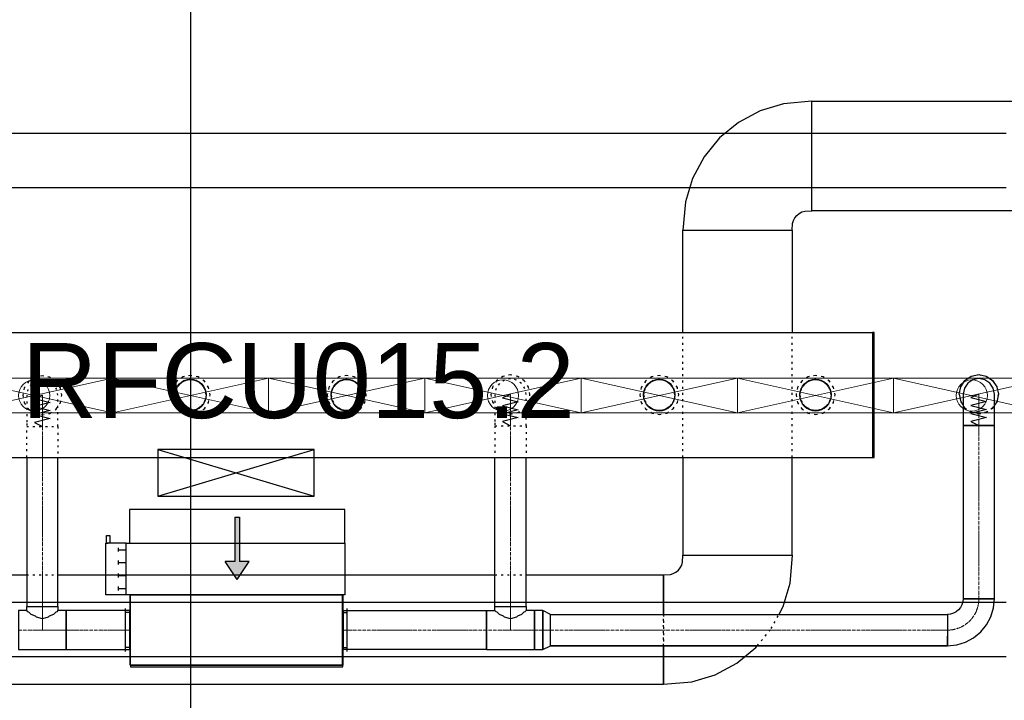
# Model space of a CAD drawing. Header units: centimetres. Extents: x -149939 to 48626, y -46000 to 152985.
# Tile 42 of 256: x -17633 to -11332, y 12051 to 16404. Entities that reach past the tile are written whole.
import ezdxf

# ---------------------------------------------------------------- set-up
doc = ezdxf.new("R2010")
doc.units = ezdxf.units.CM
doc.header["$LTSCALE"] = 50
doc.header["$PDMODE"] = 35
doc.header["$PDSIZE"] = 0.1
for name, pattern in [('01-103-Went PP_poziom-0_5$0$DASHDOT', [25.4, 12.7, -6.35, 0, -6.35]), ('CADVENT_CENTERLINE', [9.9, 7.4, -1, 0.5, -1]), ('CADVENT_HIDDEN', [0.8, 0.25, -0.55]), ('Kondygnacja  -0_5$0$HIDDEN', [9.525, 6.35, -3.175]), ('Kondygnacja  -0_5$0$HIDDEN2', [4.7625, 3.175, -1.5875]), ('Osie rzutów$0$DASHDOT2', [12.7, 6.35, -3.175, 0, -3.175])]:
    doc.linetypes.add(name, pattern=pattern)
doc.layers.get('0').update_dxf_attribs({"color": 8})
doc.layers.get('DEFPOINTS').update_dxf_attribs({"color": 8})
for name, color, linetype in [('01-103-Went PP_poziom-0_5$0$L_Nawiew', 7, 'Continuous'), ('01-103-Went PP_poziom-0_5$0$L_oś symetrii', 7, 'Continuous'), ('bgde-nawiewEXP', 7, 'Continuous'), ('bgde-nawiewHIDDEN', 250, 'Continuous'), ('bgde-wywiewSOL', 5, 'Continuous'), ('Kondygnacja  -0_5$0$ARCH_KONSTR_POWYŻEJ RZUTU', 8, 'Kondygnacja  -0_5$0$HIDDEN'), ('Kondygnacja  -0_5$0$ARCH_KONSTR_POWYŻEJ RZUTU_IST', 8, 'Kondygnacja  -0_5$0$HIDDEN2'), ('Osie rzutów$0$ARCH_INFO_OSIE_IST', 8, 'Osie rzutów$0$DASHDOT2'), ('Osie rzutów$0$ARCH_INFO_OSIE_OPISY_IST', 8, 'Continuous')]:
    doc.layers.add(name, color=color, linetype=linetype)
for name, color, linetype, lineweight in [('bgde-nawiewCEN', 7, 'Continuous', 13), ('bgde_nawiewnik', 11, 'Continuous', 5), ('Kondygnacja  -0_5$0$ARCH_INFO_WYMIARY', 8, 'Continuous', 9), ('RFCU', 6, 'Continuous', 30)]:
    doc.layers.add(name, color=color, linetype=linetype, lineweight=lineweight)
doc.styles.add('Arial', font='ARIAL.TTF')
doc.styles.add('Kondygnacja  -0_5$0$Romans', font='Romans.shx', dxfattribs={"width": 0.7})
doc.dimstyles.new('Kondygnacja  -0_5$0$Wymiary 1-100', dxfattribs={"dimtxt": 12, "dimasz": 10, "dimexe": 5, "dimexo": 0, "dimgap": 4, "dimtad": 1, "dimrnd": 0.5, "dimzin": 12, "dimdsep": 46, "dimtxsty": 'Kondygnacja  -0_5$0$Romans', "dimblk": 'Kondygnacja  -0_5$0$_Oblique', "dimcen": 10, "dimdle": 10, "dimclrt": 55, "dimazin": 0, "dimtfac": 1, "dimtmove": 1, "dimatfit": 3, "dimfxl": 8, "dimfxlon": 1, "dimtolj": 1, "dimtzin": 0, "dimarcsym": 0})

# ---------------------------------------------------------------- blocks, each defined once
blk = doc.blocks.new('Osie rzutów')
at = {"layer": 'Osie rzutów$0$ARCH_INFO_OSIE_IST', "ltscale": 10}
blk.add_line((10460, 12510), (10460, 4623.26), dxfattribs=at)
blk = doc.blocks.new('Kondygnacja  -0_5$0$konstrukcja istniejąca -0.5')
at = {"layer": 'Kondygnacja  -0_5$0$ARCH_KONSTR_POWYŻEJ RZUTU_IST', "ltscale": 10}
for points in [[(9938, 6067.89), (10982, 6067.89)], [(10982, 6032.89), (9938, 6032.89)], [(9938, 5767.89), (10982, 5767.89)], [(10982, 5732.89), (9938, 5732.89)]]:
    blk.add_lwpolyline(points, dxfattribs=at)
blk = doc.blocks.new('Kondygnacja  -0_5$0$_Oblique')
at = {"color": 0, "linetype": 'ByBlock', "lineweight": -2}
blk.add_line((-0.5, -0.5), (0.5, 0.5), dxfattribs=at)
blk = doc.blocks.new('*D212')
at = {"layer": 'DEFPOINTS', "color": 0}
for p in [(-30586.3, 81900), (-30681.1, 12489.5), (9064, 12489.5)]:
    blk.add_point(p, dxfattribs=at)
at = {"layer": 'Kondygnacja  -0_5$0$ARCH_INFO_WYMIARY', "color": 0, "lineweight": -2}
for p, q in [((-30673.1, 81900), (-30686.1, 81900)), ((-30681.1, 81910), (-30681.1, 12479.5)), ((-30673.1, 12489.5), (-30686.1, 12489.5))]:
    blk.add_line(p, q, dxfattribs=at)
at = {"layer": 'Kondygnacja  -0_5$0$ARCH_INFO_WYMIARY', "color": 0, "linetype": 'ByBlock', "lineweight": -2, "xscale": 10, "yscale": 10, "zscale": 10}
for p, rotation in [((-30681.1, 81900), 90), ((-30681.1, 12489.5), 270)]:
    blk.add_blockref('Kondygnacja  -0_5$0$_Oblique', p, dxfattribs=dict(at, rotation=rotation))
at = {"layer": 'Kondygnacja  -0_5$0$ARCH_INFO_WYMIARY', "color": 55, "insert": (-30691.1, 47194.8), "char_height": 12, "attachment_point": 5, "rotation": 90, "style": 'Kondygnacja  -0_5$0$Romans'}
blk.add_mtext('\\A1;69410.5', dxfattribs=at)
blk = doc.blocks.new('*U511')
at = {"linetype": 'Continuous', "lineweight": -3, "extrusion": (0, -1, -2.22045e-16)}
blk.add_ellipse((0, 0, 0), major_axis=(0, 0, -100), ratio=1, start_param=-1.570796, end_param=4.712389, dxfattribs=at)
at = {"layer": '01-103-Went PP_poziom-0_5$0$L_oś symetrii', "linetype": '01-103-Went PP_poziom-0_5$0$DASHDOT', "lineweight": -3}
blk.add_line((0, 0, 0), (0, 0), dxfattribs=at)
blk = doc.blocks.new('A$C066D7839')
at = {"layer": 'bgde_nawiewnik', "color": 7}
for p, q in [((-50, -11.15), (-50, 11.15)), ((-50, 11.15), (50, 11.15)), ((-50, -11.15), (50, 11.15)), ((50, -11.15), (-50, 11.15)), ((50, 11.15), (50, -11.15)), ((50, -11.15), (-50, -11.15))]:
    blk.add_line(p, q, dxfattribs=at)
blk.add_circle((0, 0), 10, dxfattribs=at)
blk = doc.blocks.new('A$C5B3E7367')
at = {"layer": '01-103-Went PP_poziom-0_5$0$L_Nawiew'}
h = blk.add_hatch(color=256, dxfattribs=at)
h.paths.add_polyline_path([(215, 704), (215, 674), (331.7, 674), (331.7, 612.1), (445.9, 689), (331.7, 765.9), (331.7, 704)])
h.paths.add_polyline_path([(48.3, 704), (48.3, 674), (215, 674), (215, 704)])
for p, q in [((215, 1525), (165, 1525)), ((165, 1525), (165, 1505)), ((215, 1400), (215, 1530)), ((545, 1530), (215, 1530)), ((215, 1530), (215, 1515)), ((545, 1400), (545, 1530)), ((165, 1505), (215, 1505)), ((243.8, 1452), (268.8, 1452)), ((256.2, 1452), (256.2, 1400)), ((326.2, 1452), (351.2, 1452)), ((338.8, 1452), (338.8, 1400)), ((408.8, 1452), (433.8, 1452)), ((421.2, 1452), (421.2, 1400)), ((491.2, 1452), (516.2, 1452)), ((503.8, 1452), (503.8, 1400)), ((545, 1400), (215, 1400)), ((215, 1400), (215, 1378)), ((545, 0), (545, 1400)), ((0, 1378), (215, 1378)), ((0, 0), (0, 1378)), ((215, 1378), (215, 0)), ((445.9, 689), (331.7, 765.9)), ((331.7, 704), (331.7, 765.9)), ((48.3, 704), (331.7, 704)), ((48.3, 704), (48.3, 674)), ((48.3, 674), (331.7, 674)), ((445.9, 689), (331.7, 612.1)), ((331.7, 612.1), (331.7, 674)), ((215, 0), (0, 0)), ((215, 0), (545, 0))]:
    blk.add_line(p, q, dxfattribs=at)
blk = doc.blocks.new('A$C53CA46B8')
at = {"layer": 'bgde-wywiewSOL'}
for p, q in [((112.9, 511.1), (-162.1, 511.1)), ((-137.1, 481.1), (-137.1, 511.1)), ((87.9, 481.1), (87.9, 511.1)), ((200.4, 481.1), (-249.6, 481.1)), ((-249.6, 481.1), (-249.6, -878.9)), ((200.4, 481.1), (200.4, -878.9)), ((200.4, -878.9), (-249.6, -878.9)), ((-137.1, -878.9), (-137.1, -908.9)), ((87.9, -878.9), (87.9, -908.9)), ((112.9, -908.9), (-162.1, -908.9))]:
    blk.add_line(p, q, dxfattribs=at)
at = {"layer": '01-103-Went PP_poziom-0_5$0$L_Nawiew'}
blk.add_blockref('A$C5B3E7367', (-794.6, -893.9), dxfattribs=at)
blk = doc.blocks.new('*U509')
at = {"layer": '01-103-Went PP_poziom-0_5$0$L_oś symetrii', "linetype": '01-103-Went PP_poziom-0_5$0$DASHDOT', "lineweight": -3}
blk.add_line((0, 0, 0), (0, 0), dxfattribs=at)

msp = doc.modelspace()

# ---------------------------------------------------------------- linework, layer by layer
at = {"layer": 'bgde-nawiewCEN', "linetype": 'CADVENT_CENTERLINE', "ltscale": 0.06}
for p, q in [((-17488.22, 14001.107), (-17488.22, 14001.581)), ((-17488.22, 13999.981), (-17488.22, 14001.107)), ((-17488.22, 13997.789), (-17488.22, 13999.981)), ((-17488.22, 13994.174), (-17488.22, 13997.789)), ((-17488.22, 13988.781), (-17488.22, 13994.174)), ((-14492.22, 14006.433), (-14492.22, 14006.907)), ((-14492.22, 14005.307), (-14492.22, 14006.433)), ((-14492.22, 14003.115), (-14492.22, 14005.307)), ((-14492.22, 13999.5), (-14492.22, 14003.115)), ((-14492.22, 13994.107), (-14492.22, 13999.5)), ((-14492.22, 13986.582), (-14492.22, 13994.107)), ((-11494.897, 14008.211), (-11494.897, 14008.685)), ((-11494.897, 14007.085), (-11494.897, 14008.211)), ((-11494.897, 14004.893), (-11494.897, 14007.085)), ((-11494.897, 14001.278), (-11494.897, 14004.893)), ((-11494.897, 13995.885), (-11494.897, 14001.278)), ((-11494.897, 13988.359), (-11494.897, 13995.885)), ((-17488.22, 13981.255), (-17488.22, 13988.781)), ((-17488.22, 13971.24), (-17488.22, 13981.255)), ((-17488.22, 13958.381), (-17488.22, 13971.24)), ((-17488.22, 13942.322), (-17488.22, 13958.381)), ((-17488.22, 13922.707), (-17488.22, 13942.322)), ((-14492.22, 13976.567), (-14492.22, 13986.582)), ((-14492.22, 13963.707), (-14492.22, 13976.567)), ((-14492.22, 13947.648), (-14492.22, 13963.707)), ((-14492.22, 13928.033), (-14492.22, 13947.648)), ((-14492.22, 13904.507), (-14492.22, 13928.033)), ((-11494.897, 13978.344), (-11494.897, 13988.359)), ((-11494.897, 13965.485), (-11494.897, 13978.344)), ((-11494.897, 13949.426), (-11494.897, 13965.485)), ((-11494.897, 13929.811), (-11494.897, 13949.426)), ((-11494.897, 13906.285), (-11494.897, 13929.811)), ((-17488.22, 13899.181), (-17488.22, 13922.707)), ((-17488.22, 13871.389), (-17488.22, 13899.181)), ((-17488.22, 13820.277), (-17488.22, 13871.389)), ((-14492.22, 13876.715), (-14492.22, 13904.507)), ((-14492.22, 13825.604), (-14492.22, 13876.715)), ((-11494.897, 13878.493), (-11494.897, 13906.285)), ((-11494.897, 13827.382), (-11494.897, 13878.493)), ((-17488.22, 13801.581), (-17488.22, 13820.277)), ((-17488.22, 12649.847), (-17488.22, 13801.581)), ((-14492.22, 13806.907), (-14492.22, 13825.604)), ((-14492.22, 12649.847), (-14492.22, 13806.907)), ((-11494.897, 13808.685), (-11494.897, 13827.382)), ((-11494.897, 12699.847), (-11494.897, 13808.685)), ((-17488.22, 12649.847), (-17488.22, 12499.847)), ((-14492.22, 12649.847), (-14492.22, 12499.847)), ((-17641.22, 12499.847), (-17488.22, 12499.847)), ((-17488.22, 12499.847), (-17335.22, 12499.847)), ((-17335.22, 12499.847), (-16928.839, 12499.847)), ((-16924.839, 12499.847), (-16928.839, 12499.847)), ((-15564.839, 12499.847), (-15560.839, 12499.847)), ((-14645.22, 12499.847), (-15560.839, 12499.847)), ((-14492.22, 12499.847), (-14645.22, 12499.847)), ((-14339.22, 12499.847), (-14492.22, 12499.847)), ((-14339.22, 12499.847), (-14236.22, 12499.847)), ((-14236.22, 12499.847), (-11694.897, 12499.847))]:
    msp.add_line(p, q, dxfattribs=at)
msp.add_arc((-11694.897, 12699.847), 200, 270, 0, dxfattribs=at)
at = {"layer": 'bgde-nawiewEXP', "linetype": 'Continuous'}
for points in [[(-12563.407, 15182.099), (-12563.407, 15882.094), (-1287.823, 15882.094), (-1287.823, 15182.094), (-1106.75, 15197.466), (-956.675, 15242.991), (-818.365, 15316.919), (-697.135, 15416.41), (-597.644, 15537.64), (-523.715, 15675.95), (-478.191, 15826.026), (-462.819, 16007.091), (-1162.819, 16007.098), (-1164.74, 15962.589), (-1170.431, 15943.829), (-1179.673, 15926.539), (-1192.109, 15911.385), (-1207.264, 15898.948), (-1224.553, 15889.707), (-1243.313, 15884.016), (-1287.823, 15882.094), (-1287.823, 15182.094), (-12563.407, 15182.094)], [(-13388.407, 15057.094), (-12688.407, 15057.094), (-12686.485, 15101.604), (-12680.794, 15120.364), (-12671.553, 15137.654), (-12659.116, 15152.808), (-12643.962, 15165.245), (-12626.672, 15174.486), (-12607.912, 15180.177), (-12563.403, 15182.099), (-12563.41, 15882.099), (-12744.475, 15866.727), (-12894.551, 15821.202), (-13032.861, 15747.274), (-13154.091, 15647.783), (-13253.582, 15526.553), (-13327.51, 15388.243), (-13373.035, 15238.167)], [(-11594.897, 13965.485), (-11594.897, 13808.685), (-11394.897, 13808.685), (-11394.897, 14008.685), (-11402.509, 14046.954), (-11424.186, 14079.396), (-11456.629, 14101.073), (-11494.897, 14108.685), (-11533.165, 14101.073), (-11565.608, 14079.396), (-11587.285, 14046.954), (-11594.897, 14008.685), (-11594.897, 13978.344)], [(-11594.897, 12699.848), (-11394.897, 12699.848), (-11394.897, 13808.685), (-11594.897, 13808.685)], [(-16924.839, 12264.847), (-15564.839, 12264.847), (-15564.839, 12274.847), (-16924.839, 12274.847), (-16924.839, 12724.847), (-15564.839, 12724.847), (-15564.839, 12274.847), (-16924.839, 12274.847)], [(-11694.897, 12399.847), (-11636.37, 12405.612), (-11580.092, 12422.684), (-11528.226, 12450.407), (-11482.765, 12487.715), (-11445.456, 12533.176), (-11417.733, 12585.042), (-11400.661, 12641.32), (-11394.897, 12699.847), (-11594.897, 12699.847), (-11596.818, 12680.338), (-11602.509, 12661.579), (-11611.75, 12644.29), (-11624.186, 12629.137), (-11639.34, 12616.7), (-11656.629, 12607.459), (-11675.388, 12601.769), (-11694.897, 12599.847), (-11694.897, 12407.459)], [(-17641.22, 12374.847), (-17335.22, 12374.847), (-17335.22, 12624.847), (-17388.22, 12624.847), (-17395.832, 12617.235), (-17402.224, 12615.332), (-17417.509, 12600.048), (-17443.966, 12588.236), (-17449.951, 12582.25), (-17488.22, 12570.858), (-17526.488, 12582.25), (-17532.474, 12588.236), (-17558.93, 12600.048), (-17574.215, 12615.332), (-17580.608, 12617.235), (-17588.22, 12624.847), (-17641.22, 12624.847), (-17641.22, 12384.363)], [(-17335.22, 12374.847), (-16928.839, 12374.847), (-16928.839, 12624.847), (-17335.22, 12624.847), (-17335.22, 12384.363)], [(-15560.839, 12374.847), (-15560.839, 12624.847), (-14645.22, 12624.847), (-14645.22, 12374.847)], [(-14339.219, 12374.847), (-14284.377, 12374.847), (-14284.377, 12624.847), (-14339.219, 12624.847), (-14339.219, 12384.363)], [(-14284.377, 12374.847), (-14236.22, 12399.847), (-14236.22, 12599.847), (-14284.377, 12624.847), (-14284.377, 12384.363)]]:
    msp.add_lwpolyline(points, close=True, dxfattribs=at)
for points in [[(-13388.407, 14403.947), (-13388.407, 15057.094), (-12688.407, 15057.094), (-12688.407, 14403.947)], [(-54602.061, 14403.947), (-12174.813, 14403.947), (-12174.813, 13603.947), (-12164.813, 13603.947), (-12164.813, 14403.947), (-12174.813, 14403.947), (-12174.813, 13603.947)], [(-11619.897, 14008.685), (-11610.382, 14056.521), (-11583.285, 14097.074), (-11542.732, 14124.17), (-11494.897, 14133.685), (-11447.062, 14124.17), (-11406.509, 14097.074), (-11379.412, 14056.521), (-11369.897, 14008.685), (-11379.412, 13960.85), (-11394.897, 13937.675)], [(-11619.897, 14008.685), (-11610.382, 13960.85), (-11594.897, 13937.675)], [(-54602.061, 13603.947), (-12174.813, 13603.947)], [(-17588.22, 13603.947), (-17588.22, 12649.848), (-17388.22, 12649.848), (-17388.22, 13603.947)], [(-14592.22, 12649.848), (-14392.22, 12649.848), (-14392.22, 13603.947)], [(-14592.22, 12649.848), (-14592.22, 13603.947)], [(-13388.407, 13603.947), (-13388.407, 12978.743), (-12688.407, 12978.743), (-12688.407, 13603.947)], [(-14392.22, 12853.743), (-13513.407, 12853.743), (-13513.407, 12599.847), (-13513.407, 12853.743), (-13468.897, 12855.665), (-13450.137, 12861.355), (-13432.847, 12870.597), (-13417.693, 12883.034), (-13405.256, 12898.188), (-13396.015, 12915.478), (-13390.324, 12934.238), (-13388.402, 12978.747), (-12688.402, 12978.74), (-12703.774, 12797.674), (-12749.299, 12647.599), (-12774.823, 12599.847)], [(-19877.934, 12853.743), (-19764.546, 12853.743), (-19764.546, 12153.743), (-13513.407, 12153.743), (-13513.407, 12399.847), (-13513.407, 12153.743), (-13332.333, 12169.115), (-13182.258, 12214.64), (-13043.948, 12288.568), (-12922.718, 12388.059), (-12913.043, 12399.847)], [(-19450.351, 12853.743), (-17588.22, 12853.743)], [(-17388.22, 12853.743), (-14592.22, 12853.743)], [(-17588.22, 12624.847), (-17588.22, 12649.847), (-17388.22, 12649.847), (-17388.22, 12624.847)], [(-16928.839, 12374.847), (-16928.839, 12624.847), (-16924.839, 12624.847)], [(-15564.839, 12374.847), (-15560.839, 12374.847), (-15560.839, 12624.847), (-15564.839, 12624.847)], [(-14645.22, 12374.847), (-14645.22, 12624.847), (-14592.22, 12624.847), (-14592.22, 12649.847), (-14392.22, 12649.847), (-14392.22, 12624.847), (-14399.832, 12617.235), (-14406.224, 12615.332), (-14421.509, 12600.048), (-14447.965, 12588.236), (-14453.951, 12582.25), (-14492.22, 12570.858), (-14530.488, 12582.25), (-14536.474, 12588.236), (-14562.93, 12600.048), (-14578.215, 12615.332), (-14584.608, 12617.235), (-14592.22, 12624.847)], [(-14645.22, 12374.847), (-14339.22, 12374.847), (-14339.22, 12624.847), (-14392.22, 12624.847)], [(-14236.219, 12399.847), (-14236.219, 12599.847), (-11694.897, 12599.847), (-11694.897, 12429.137)], [(-11694.897, 12429.137), (-11694.897, 12461.579)], [(-11694.897, 12407.459), (-11694.897, 12429.137)], [(-11694.897, 12429.137), (-11694.897, 12407.459)], [(-16928.839, 12374.847), (-16924.839, 12374.847)], [(-14236.219, 12399.847), (-11694.897, 12399.847)], [(-11694.897, 12399.847), (-14236.219, 12399.847)], [(-11694.897, 12407.459), (-11694.897, 12399.847)], [(-11694.897, 12399.847), (-11694.897, 12407.459)]]:
    msp.add_lwpolyline(points, dxfattribs=at)
at = {"layer": 'bgde-nawiewEXP'}
msp.add_lwpolyline([(-11494.897, 14008.685), (-11544.897, 13987.387), (-11444.897, 13962.026), (-11544.897, 13936.805), (-11444.897, 13911.521), (-11544.897, 13885.985), (-11444.897, 13860.626), (-11544.897, 13835.168), (-11494.897, 13808.685)], dxfattribs=at)
at = {"layer": 'bgde-nawiewHIDDEN', "linetype": 'CADVENT_HIDDEN'}
for points in [[(-13388.407, 13603.947), (-13388.407, 14403.947)], [(-12688.407, 13603.947), (-12688.407, 14403.947)], [(-11619.897, 14008.685), (-11610.382, 14056.521), (-11583.285, 14097.074), (-11542.732, 14124.17), (-11494.897, 14133.685), (-11447.062, 14124.17), (-11406.509, 14097.074), (-11379.412, 14056.521), (-11369.897, 14008.685), (-11379.412, 13960.85), (-11406.509, 13920.297), (-11447.062, 13893.2), (-11494.897, 13883.685), (-11542.732, 13893.2), (-11583.285, 13920.297), (-11542.732, 13893.2), (-11494.897, 13883.685), (-11447.062, 13893.2), (-11406.509, 13920.297), (-11394.897, 13937.675)], [(-15632.15, 14042.215), (-15610.473, 14074.658)], [(-15610.473, 14074.658), (-15632.15, 14042.215)], [(-15610.473, 14074.658), (-15578.031, 14096.335)], [(-15578.031, 14096.335), (-15610.473, 14074.658)], [(-15578.031, 14096.335), (-15539.762, 14103.947), (-15501.494, 14096.335), (-15469.052, 14074.658)], [(-15469.052, 14074.658), (-15501.494, 14096.335)], [(-15469.052, 14074.658), (-15447.374, 14042.215), (-15439.762, 14003.947), (-15447.374, 13965.679), (-15469.052, 13933.236), (-15501.494, 13911.559)], [(-13639.762, 14003.947), (-13632.15, 14042.215), (-13610.473, 14074.658), (-13578.031, 14096.335), (-13539.762, 14103.947), (-13501.494, 14096.335), (-13469.052, 14074.658)], [(-13469.052, 14074.658), (-13501.494, 14096.335)], [(-13469.052, 14074.658), (-13447.374, 14042.215), (-13439.762, 14003.947), (-13447.374, 13965.679), (-13469.052, 13933.236), (-13501.494, 13911.559)], [(-15639.762, 14003.947), (-15632.15, 14042.215)], [(-15632.15, 14042.215), (-15639.762, 14003.947)], [(-15639.762, 14003.947), (-15632.15, 13965.679)], [(-15632.15, 13965.679), (-15639.762, 14003.947)], [(-13639.762, 14003.947), (-13632.15, 13965.679), (-13610.473, 13933.236), (-13578.031, 13911.559), (-13539.762, 13903.947), (-13501.494, 13911.559), (-13469.052, 13933.236)], [(-11619.897, 14008.685), (-11610.382, 13960.85), (-11583.285, 13920.297), (-11594.897, 13937.675)], [(-15632.15, 13965.679), (-15610.473, 13933.236)], [(-15610.473, 13933.236), (-15632.15, 13965.679)], [(-15610.473, 13933.236), (-15578.031, 13911.559)], [(-15578.031, 13911.559), (-15610.473, 13933.236)], [(-15578.031, 13911.559), (-15539.762, 13903.947), (-15501.494, 13911.559), (-15469.052, 13933.236)], [(-17588.22, 13603.947), (-17588.22, 13801.581), (-17388.22, 13801.581), (-17388.22, 13603.947)], [(-14592.22, 13806.907), (-14392.22, 13806.907), (-14392.22, 13603.947)], [(-14592.22, 13806.907), (-14592.22, 13603.947)], [(-17588.22, 12853.743), (-17388.22, 12853.743)], [(-14592.22, 12853.743), (-14392.22, 12853.743)], [(-16924.839, 12374.847), (-16924.839, 12624.847)], [(-15564.839, 12374.847), (-15564.839, 12624.847)], [(-13513.407, 12399.847), (-13513.407, 12599.847)], [(-12913.043, 12399.847), (-12823.227, 12509.289), (-12774.823, 12599.847)]]:
    msp.add_lwpolyline(points, dxfattribs=at)
for points in [[(-17613.22, 14001.581), (-17603.705, 13953.746), (-17576.608, 13913.193), (-17536.055, 13886.096), (-17488.22, 13876.581), (-17440.384, 13886.096), (-17399.831, 13913.193), (-17372.735, 13953.746), (-17363.22, 14001.581), (-17372.735, 14049.417), (-17399.831, 14089.969), (-17440.384, 14117.066), (-17488.22, 14126.581), (-17536.055, 14117.066), (-17576.608, 14089.969), (-17603.705, 14049.417)], [(-17613.22, 14001.581), (-17603.705, 13953.746), (-17576.608, 13913.193), (-17536.055, 13886.096), (-17488.22, 13876.581), (-17440.384, 13886.096), (-17399.831, 13913.193), (-17372.735, 13953.746), (-17363.22, 14001.581), (-17372.735, 14049.417), (-17399.831, 14089.969), (-17440.384, 14117.066), (-17488.22, 14126.581), (-17536.055, 14117.066), (-17576.608, 14089.969), (-17603.705, 14049.417)], [(-16664.762, 14003.947), (-16655.247, 13956.112), (-16628.151, 13915.559), (-16587.598, 13888.462), (-16539.762, 13878.947), (-16491.927, 13888.462), (-16451.374, 13915.559), (-16424.277, 13956.112), (-16414.762, 14003.947), (-16424.277, 14051.782), (-16451.374, 14092.335), (-16491.927, 14119.432), (-16539.762, 14128.947), (-16587.598, 14119.432), (-16628.151, 14092.335), (-16655.247, 14051.782)], [(-16664.762, 14003.947), (-16655.247, 13956.112), (-16628.151, 13915.559), (-16587.598, 13888.462), (-16539.762, 13878.947), (-16491.927, 13888.462), (-16451.374, 13915.559), (-16424.277, 13956.112), (-16414.762, 14003.947), (-16424.277, 14051.782), (-16451.374, 14092.335), (-16491.927, 14119.432), (-16539.762, 14128.947), (-16587.598, 14119.432), (-16628.151, 14092.335), (-16655.247, 14051.782)], [(-15664.762, 14003.947), (-15655.247, 13956.112), (-15628.151, 13915.559), (-15587.598, 13888.462), (-15539.762, 13878.947), (-15491.927, 13888.462), (-15451.374, 13915.559), (-15424.277, 13956.112), (-15414.762, 14003.947), (-15424.277, 14051.782), (-15451.374, 14092.335), (-15491.927, 14119.432), (-15539.762, 14128.947), (-15587.598, 14119.432), (-15628.151, 14092.335), (-15655.247, 14051.782)], [(-15664.762, 14003.947), (-15655.247, 13956.112), (-15628.151, 13915.559), (-15587.598, 13888.462), (-15539.762, 13878.947), (-15491.927, 13888.462), (-15451.374, 13915.559), (-15424.277, 13956.112), (-15414.762, 14003.947), (-15424.277, 14051.782), (-15451.374, 14092.335), (-15491.927, 14119.432), (-15539.762, 14128.947), (-15587.598, 14119.432), (-15628.151, 14092.335), (-15655.247, 14051.782)], [(-14617.22, 14006.907), (-14607.704, 13959.072), (-14580.608, 13918.519), (-14540.055, 13891.423), (-14492.22, 13881.907), (-14444.384, 13891.423), (-14403.831, 13918.519), (-14376.735, 13959.072), (-14367.22, 14006.907), (-14376.735, 14054.743), (-14403.831, 14095.296), (-14444.384, 14122.392), (-14492.22, 14131.907), (-14540.055, 14122.392), (-14580.608, 14095.296), (-14607.704, 14054.743)], [(-14617.22, 14006.907), (-14607.704, 13959.072), (-14580.608, 13918.519), (-14540.055, 13891.423), (-14492.22, 13881.907), (-14444.384, 13891.423), (-14403.831, 13918.519), (-14376.735, 13959.072), (-14367.22, 14006.907), (-14376.735, 14054.743), (-14403.831, 14095.296), (-14444.384, 14122.392), (-14492.22, 14131.907), (-14540.055, 14122.392), (-14580.608, 14095.296), (-14607.704, 14054.743)], [(-13664.762, 14003.947), (-13655.247, 13956.112), (-13628.151, 13915.559), (-13587.598, 13888.462), (-13539.762, 13878.947), (-13491.927, 13888.462), (-13451.374, 13915.559), (-13424.277, 13956.112), (-13414.762, 14003.947), (-13424.277, 14051.782), (-13451.374, 14092.335), (-13491.927, 14119.432), (-13539.762, 14128.947), (-13587.598, 14119.432), (-13628.151, 14092.335), (-13655.247, 14051.782)], [(-13664.762, 14003.947), (-13655.247, 13956.112), (-13628.151, 13915.559), (-13587.598, 13888.462), (-13539.762, 13878.947), (-13491.927, 13888.462), (-13451.374, 13915.559), (-13424.277, 13956.112), (-13414.762, 14003.947), (-13424.277, 14051.782), (-13451.374, 14092.335), (-13491.927, 14119.432), (-13539.762, 14128.947), (-13587.598, 14119.432), (-13628.151, 14092.335), (-13655.247, 14051.782)], [(-12664.762, 14003.947), (-12655.247, 13956.112), (-12628.151, 13915.559), (-12587.598, 13888.462), (-12539.762, 13878.947), (-12491.927, 13888.462), (-12451.374, 13915.559), (-12424.277, 13956.112), (-12414.762, 14003.947), (-12424.277, 14051.782), (-12451.374, 14092.335), (-12491.927, 14119.432), (-12539.762, 14128.947), (-12587.598, 14119.432), (-12628.151, 14092.335), (-12655.247, 14051.782)], [(-12664.762, 14003.947), (-12655.247, 13956.112), (-12628.151, 13915.559), (-12587.598, 13888.462), (-12539.762, 13878.947), (-12491.927, 13888.462), (-12451.374, 13915.559), (-12424.277, 13956.112), (-12414.762, 14003.947), (-12424.277, 14051.782), (-12451.374, 14092.335), (-12491.927, 14119.432), (-12539.762, 14128.947), (-12587.598, 14119.432), (-12628.151, 14092.335), (-12655.247, 14051.782)], [(-17588.22, 13801.581), (-17388.22, 13801.581), (-17388.22, 14001.581), (-17395.832, 14039.849), (-17417.509, 14072.292), (-17449.951, 14093.969), (-17488.22, 14101.581), (-17526.488, 14093.969), (-17558.93, 14072.292), (-17580.608, 14039.849), (-17588.22, 14001.581), (-17588.22, 13820.277)], [(-16639.762, 14003.947), (-16632.15, 13965.679), (-16610.473, 13933.236), (-16578.031, 13911.559), (-16539.762, 13903.947), (-16501.494, 13911.559), (-16469.052, 13933.236), (-16447.374, 13965.679), (-16439.762, 14003.947), (-16447.374, 14042.215), (-16469.052, 14074.658), (-16501.494, 14096.335), (-16539.762, 14103.947), (-16578.031, 14096.335), (-16610.473, 14074.658), (-16632.15, 14042.215)], [(-16639.762, 14003.947), (-16632.15, 14042.215), (-16610.473, 14074.658), (-16578.031, 14096.335), (-16539.762, 14103.947), (-16501.494, 14096.335), (-16469.052, 14074.658), (-16447.374, 14042.215), (-16439.762, 14003.947), (-16447.374, 13965.679), (-16469.052, 13933.236), (-16501.494, 13911.559), (-16539.762, 13903.947), (-16578.031, 13911.559), (-16610.473, 13933.236), (-16632.15, 13965.679)], [(-15639.762, 14003.947), (-15632.15, 13965.679), (-15610.473, 13933.236), (-15578.031, 13911.559), (-15539.762, 13903.947), (-15501.494, 13911.559), (-15469.052, 13933.236), (-15447.374, 13965.679), (-15439.762, 14003.947), (-15447.374, 14042.215), (-15469.052, 14074.658), (-15501.494, 14096.335), (-15539.762, 14103.947), (-15578.031, 14096.335), (-15610.473, 14074.658), (-15632.15, 14042.215)], [(-14592.22, 13806.907), (-14392.22, 13806.907), (-14392.22, 14006.907), (-14399.832, 14045.176), (-14421.509, 14077.618), (-14453.951, 14099.295), (-14492.22, 14106.907), (-14530.488, 14099.295), (-14562.93, 14077.618), (-14584.608, 14045.176), (-14592.22, 14006.907), (-14592.22, 13825.604)], [(-13639.762, 14003.947), (-13632.15, 13965.679), (-13610.473, 13933.236), (-13578.031, 13911.559), (-13539.762, 13903.947), (-13501.494, 13911.559), (-13469.052, 13933.236), (-13447.374, 13965.679), (-13439.762, 14003.947), (-13447.374, 14042.215), (-13469.052, 14074.658), (-13501.494, 14096.335), (-13539.762, 14103.947), (-13578.031, 14096.335), (-13610.473, 14074.658), (-13632.15, 14042.215)], [(-12639.762, 14003.947), (-12632.15, 13965.679), (-12610.473, 13933.236), (-12578.031, 13911.559), (-12539.762, 13903.947), (-12501.494, 13911.559), (-12469.052, 13933.236), (-12447.374, 13965.679), (-12439.762, 14003.947), (-12447.374, 14042.215), (-12469.052, 14074.658), (-12501.494, 14096.335), (-12539.762, 14103.947), (-12578.031, 14096.335), (-12610.473, 14074.658), (-12632.15, 14042.215)], [(-12639.762, 14003.947), (-12632.15, 14042.215), (-12610.473, 14074.658), (-12578.031, 14096.335), (-12539.762, 14103.947), (-12501.494, 14096.335), (-12469.052, 14074.658), (-12447.374, 14042.215), (-12439.762, 14003.947), (-12447.374, 13965.679), (-12469.052, 13933.236), (-12501.494, 13911.559), (-12539.762, 13903.947), (-12578.031, 13911.559), (-12610.473, 13933.236), (-12632.15, 13965.679)], [(-13513.407, 12599.847), (-13513.407, 12399.847)]]:
    msp.add_lwpolyline(points, close=True, dxfattribs=at)
at = {"layer": 'bgde-nawiewHIDDEN'}
for points in [[(-17488.22, 14001.581), (-17538.22, 13980.283), (-17438.22, 13954.922), (-17538.22, 13929.701), (-17438.22, 13904.416), (-17538.22, 13878.881), (-17438.22, 13853.522), (-17538.22, 13828.064), (-17488.22, 13801.581)], [(-16539.762, 14003.947), (-16539.762, 14003.947)], [(-15539.762, 14003.947), (-15539.762, 14003.947)], [(-14492.22, 14006.907), (-14542.22, 13985.61), (-14442.22, 13960.248), (-14542.22, 13935.028), (-14442.22, 13909.743), (-14542.22, 13884.208), (-14442.22, 13858.848), (-14542.22, 13833.39), (-14492.22, 13806.907)], [(-13539.762, 14003.947), (-13539.762, 14003.947)], [(-12539.762, 14003.947), (-12539.762, 14003.947)]]:
    msp.add_lwpolyline(points, dxfattribs=at)
at = {"layer": 'RFCU'}
for p, q in [((-15748.982, 13655.792), (-16748.982, 13655.792)), ((-16748.982, 13655.792), (-16748.982, 13355.792)), ((-16748.982, 13355.792), (-15748.982, 13655.792)), ((-16748.982, 13655.792), (-15748.982, 13355.792)), ((-15748.982, 13655.792), (-16748.982, 13655.792)), ((-16748.982, 13655.792), (-16748.982, 13355.792)), ((-16748.982, 13355.792), (-15748.982, 13655.792)), ((-16748.982, 13655.792), (-15748.982, 13355.792)), ((-15748.982, 13355.792), (-15748.982, 13655.792)), ((-15748.982, 13355.792), (-15748.982, 13655.792)), ((-16748.982, 13355.792), (-15748.982, 13355.792)), ((-16748.982, 13355.792), (-15748.982, 13355.792))]:
    msp.add_line(p, q, dxfattribs=at)

# ---------------------------------------------------------------- block references
at = {"layer": '01-103-Went PP_poziom-0_5$0$L_Nawiew', "xscale": 10, "yscale": 10, "zscale": 10}
for p in [(-17540, 14000, 1920), (-16540, 14000, 1920), (-15540, 14000, 1920), (-14540, 14000, 1920), (-13540, 14000, 1920), (-12540, 14000, 1920), (-11540, 14000, 1920)]:
    msp.add_blockref('A$C066D7839', p, dxfattribs=at)
at = {"layer": '01-103-Went PP_poziom-0_5$0$L_Nawiew', "extrusion": (0, -1, 2.22045e-16)}
for name, p in [('*U511', (-16540.085, 80, -14003.963)), ('*U511', (-15540.085, 80, -14003.963)), ('*U511', (-13540.085, 80, -14003.963)), ('*U511', (-12540.085, 80, -14003.963)), ('*U509', (-16592.536, 80.137, -14003.965)), ('*U509', (-15592.536, 80.137, -14003.965)), ('*U509', (-13592.536, 80.137, -14003.965)), ('*U509', (-12592.536, 80.137, -14003.965))]:
    msp.add_blockref(name, p, dxfattribs=at)
at = {"layer": '01-103-Went PP_poziom-0_5$0$L_Nawiew', "xscale": -1, "rotation": 90}
msp.add_blockref('A$C53CA46B8', (-16445.565, 12475.799, 607.005), dxfattribs=at)
at = {"layer": 'Kondygnacja  -0_5$0$ARCH_KONSTR_POWYŻEJ RZUTU', "xscale": 10, "yscale": 10, "zscale": 10}
msp.add_blockref('Kondygnacja  -0_5$0$konstrukcja istniejąca -0.5', (-121140, -45000), dxfattribs=at)
at = {"layer": 'Osie rzutów$0$ARCH_INFO_OSIE_OPISY_IST', "color": 30, "xscale": 10, "yscale": 10, "zscale": 10}
msp.add_blockref('Osie rzutów', (-121140, -45000), dxfattribs=at)

# ---------------------------------------------------------------- texts
at = {"layer": 'RFCU', "insert": (-17620.623, 14335.751), "char_height": 480, "width": 10742.22846, "attachment_point": 1, "style": 'Arial'}
msp.add_mtext('RFCU015.2', dxfattribs=at)

# ---------------------------------------------------------------- dimensions: what is measured, and where the dimension line sits
at = {"layer": 'Kondygnacja  -0_5$0$ARCH_INFO_WYMIARY'}
dim = msp.add_linear_dim(base=(-30681.114, 12489.5), p1=(-30586.301, 81900), p2=(9064, 12489.5), angle=90, dimstyle='Kondygnacja  -0_5$0$Wymiary 1-100', dxfattribs=at)
dim.commit()
dim.dimension.update_dxf_attribs({"geometry": '*D212', "text_midpoint": (-30691.114, 47194.75)})

doc.saveas('drawing.dxf')
